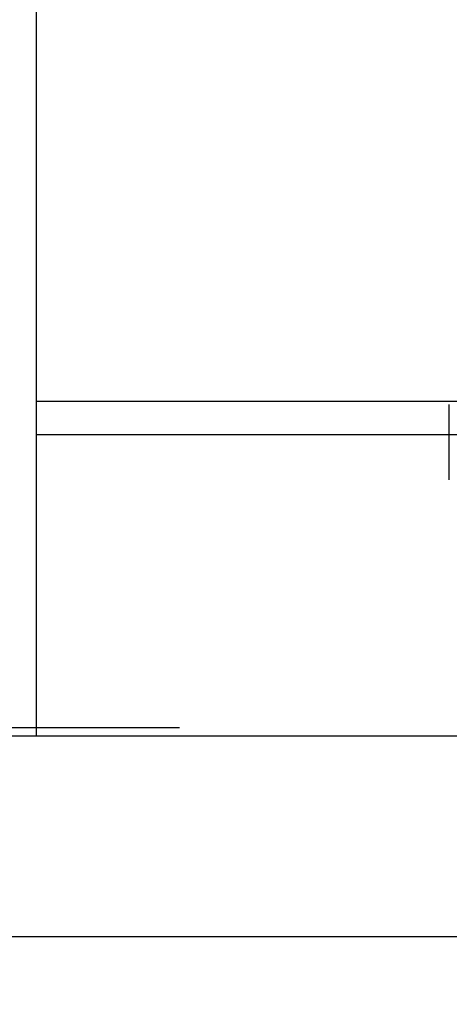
# Model space of a CAD drawing. Header units: millimetres. Extents: x 42924 to 92944, y -369470 to -179866.
# Tile 104 of 256: x 59420 to 59445, y -180957 to -180899. Entities that reach past the tile are written whole.
import ezdxf

# ---------------------------------------------------------------- set-up
doc = ezdxf.new("R2010")
doc.units = ezdxf.units.MM
doc.linetypes.add('DASHDOT', pattern=[25.4, 12.7, -6.35, 0, -6.35])
doc.layers.get('0').update_dxf_attribs({"color": 8})
for name, color, linetype in [('!! 0_ Istn-sciany', 8, 'Continuous'), ('!! 0_Osie', 8, 'DASHDOT'), ('!! 2 ZABUDOWA GK-MDF', 8, 'Continuous'), ('0-osie-liniA', 8, 'DASHDOT')]:
    doc.layers.add(name, color=color, linetype=linetype)
doc.layers.add('!!_@ wypos sanit nd', color=8, linetype='Continuous', plot=False)
doc.layers.add('E_SAP_ZASIĘG', color=150, linetype='Continuous', plot=False)

# ---------------------------------------------------------------- blocks, each defined once
blk = doc.blocks.new('A$Cff2eaf8b')
blk.add_lwpolyline([(0.20099, -0.02671), (0.20099, -0.0717)])
blk = doc.blocks.new('BLOK OSI')
at = {"layer": '0-osie-liniA', "ltscale": 5}
blk.add_lwpolyline([(48639.258, -194702.088), (55442.285, -194702.088)], dxfattribs=at)

msp = doc.modelspace()

# ---------------------------------------------------------------- linework, layer by layer
at = {"layer": '!! 0_ Istn-sciany'}
for points in [[(59317.56735, -180941.3878), (59477.56735, -180941.3878)], [(59317.56735, -180953.3878), (59477.56735, -180953.3878)]]:
    msp.add_lwpolyline(points, dxfattribs=at)
at = {"layer": '!! 2 ZABUDOWA GK-MDF'}
for points in [[(59420.56735, -180941.3878), (59420.56735, -180801.3878)], [(59420.56735, -180921.3878), (59520.56735, -180921.3878)], [(59420.56735, -180923.3878), (59520.56735, -180923.3878)]]:
    msp.add_lwpolyline(points, dxfattribs=at)
at = {"layer": 'E_SAP_ZASIĘG'}
msp.add_circle((59298.91442, -181088.08994), 600, dxfattribs=at)

# ---------------------------------------------------------------- block references
at = {"layer": '!! 0_Osie'}
msp.add_blockref('BLOK OSI', (8819.85593, 13761.2005), dxfattribs=at)
at = {"layer": '!!_@ wypos sanit nd', "xscale": 100, "yscale": 100, "zscale": 100, "rotation": 180}
msp.add_blockref('A$Cff2eaf8b', (59465.34499, -180928.75735), dxfattribs=at)

doc.saveas('drawing.dxf')
